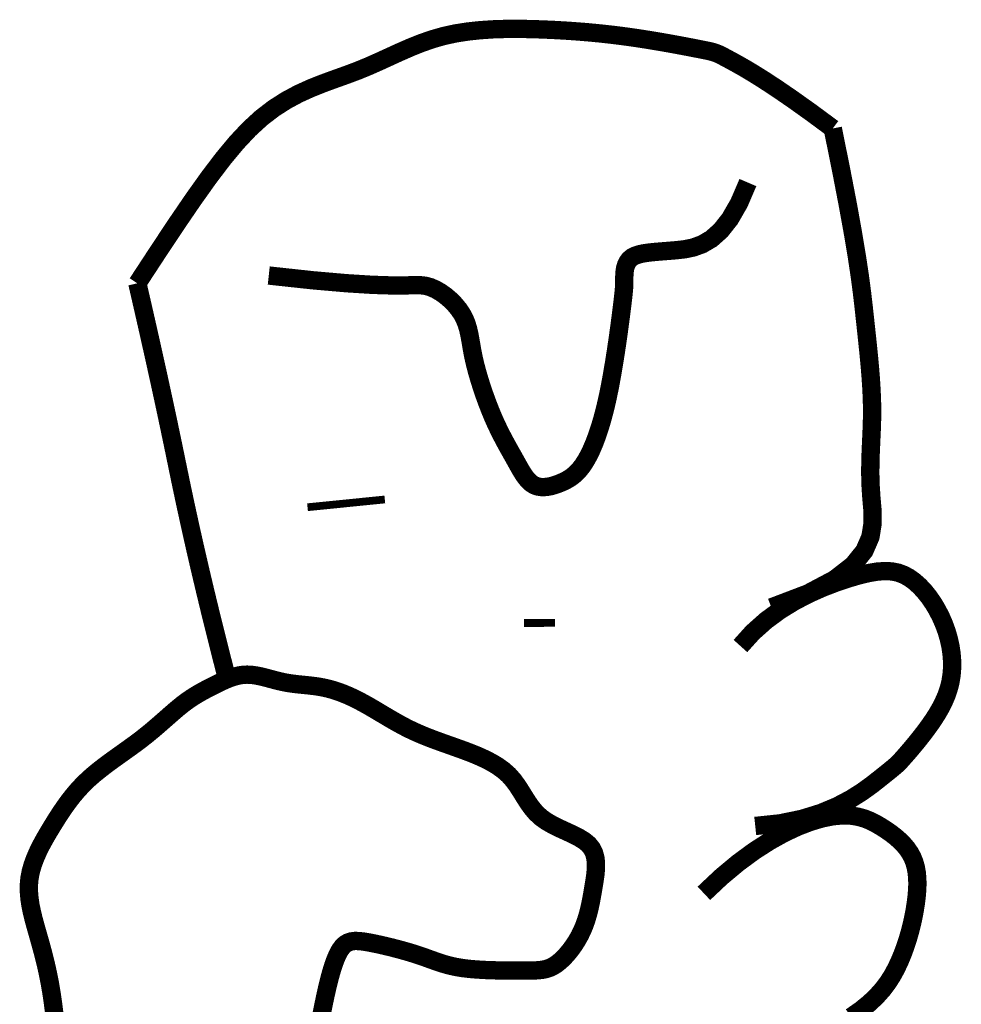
# Model space of a CAD drawing. Header units: feet. Extents: x 1 to 9.5, y 12 to 23.
# Tile 158 of 161: x 8.506 to 8.624, y 12.991 to 13.114. Entities that reach past the tile are written whole.
import ezdxf

# ---------------------------------------------------------------- set-up
doc = ezdxf.new("R2010")
doc.units = ezdxf.units.FT
doc.header["$MEASUREMENT"] = 0
doc.layers.add('FACE', color=7, linetype='CONTINUOUS')

msp = doc.modelspace()

# ---------------------------------------------------------------- linework, layer by layer
at = {"layer": 'FACE'}
for points, const_width in [([(8.520984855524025, 13.08127969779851), (8.523601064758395, 13.08527623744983), (8.525947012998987, 13.08880725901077), (8.528062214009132, 13.09190565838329), (8.529986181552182, 13.09460433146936), (8.531758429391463, 13.09693617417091), (8.533418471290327, 13.09893408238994), (8.535005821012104, 13.10063095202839), (8.536559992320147, 13.10205967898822), (8.538112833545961, 13.10325352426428), (8.539665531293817, 13.10424720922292), (8.541211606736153, 13.1050758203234), (8.542744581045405, 13.10577444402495), (8.544257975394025, 13.10637816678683), (8.54574531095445, 13.10692207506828), (8.54720010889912, 13.10744125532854), (8.548615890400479, 13.10797079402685), (8.549989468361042, 13.10853708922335), (8.551330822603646, 13.10913178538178), (8.552653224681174, 13.10973783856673), (8.553969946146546, 13.11033820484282), (8.555294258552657, 13.11091584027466), (8.556639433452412, 13.11145370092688), (8.558018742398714, 13.11193474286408), (8.559445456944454, 13.11234192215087), (8.560928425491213, 13.11266261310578), (8.562458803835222, 13.11290186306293), (8.564023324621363, 13.11306913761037), (8.565608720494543, 13.11317390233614), (8.567201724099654, 13.11322562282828), (8.568789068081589, 13.11323376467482), (8.570357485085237, 13.1132077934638), (8.571893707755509, 13.11315717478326), (8.573387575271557, 13.11308975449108), (8.574841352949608, 13.11300689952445), (8.57626041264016, 13.1129083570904), (8.577650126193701, 13.11279387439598), (8.579015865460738, 13.1126631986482), (8.580363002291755, 13.11251607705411), (8.581696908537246, 13.11235225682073), (8.58302295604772, 13.1121714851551), (8.584342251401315, 13.11197458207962), (8.585638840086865, 13.11176665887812), (8.586892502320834, 13.11155389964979), (8.588083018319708, 13.11134248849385), (8.589190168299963, 13.11113860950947), (8.59019373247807, 13.11094844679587), (8.59107349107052, 13.11077818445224), (8.59180922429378, 13.11063400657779), (8.592390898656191, 13.11051856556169), (8.592849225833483, 13.11042038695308), (8.593225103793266, 13.11032446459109), (8.593559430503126, 13.11021579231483), (8.593893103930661, 13.11007936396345), (8.594267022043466, 13.10990017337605), (8.59472208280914, 13.10966321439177), (8.595299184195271, 13.10935348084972), (8.596037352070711, 13.1089525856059), (8.59696812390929, 13.10842861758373), (8.598121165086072, 13.1077462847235), (8.599526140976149, 13.10687029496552), (8.601212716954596, 13.10576535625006), (8.60321055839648, 13.10439617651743), (8.605549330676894, 13.1027274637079), (8.608258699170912, 13.10072392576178)], 0.002302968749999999), ([(8.608258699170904, 13.10072392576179), (8.609316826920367, 13.09548590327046), (8.610153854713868, 13.09113500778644), (8.610801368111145, 13.08754851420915), (8.611290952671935, 13.084603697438), (8.611654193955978, 13.08217783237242), (8.611922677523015, 13.08014819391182), (8.612127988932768, 13.07839205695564), (8.612301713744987, 13.07678669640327), (8.612469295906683, 13.07522998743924), (8.612631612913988, 13.0737022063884), (8.6127834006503, 13.07220422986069), (8.61291939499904, 13.07073693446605), (8.613034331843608, 13.06930119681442), (8.613122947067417, 13.06789789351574), (8.613179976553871, 13.06652790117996), (8.61320015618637, 13.06519209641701), (8.613181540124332, 13.0638885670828), (8.613135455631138, 13.06260424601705), (8.61307654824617, 13.06132327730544), (8.613019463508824, 13.06002980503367), (8.612978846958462, 13.05870797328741), (8.612969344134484, 13.05734192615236), (8.613005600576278, 13.05591580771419), (8.613102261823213, 13.05441376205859), (8.613240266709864, 13.05282544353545), (8.613265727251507, 13.05116254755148), (8.61299104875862, 13.04944227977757), (8.612228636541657, 13.04768184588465), (8.61079089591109, 13.0458984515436), (8.608490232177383, 13.04410930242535), (8.605139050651, 13.04233160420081), (8.60054975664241, 13.04058256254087)], 0.002302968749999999), ([(8.537474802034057, 13.08225886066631), (8.542984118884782, 13.08166259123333), (8.547262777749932, 13.08128920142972), (8.55048984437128, 13.08108953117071), (8.552844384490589, 13.0810144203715), (8.554505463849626, 13.08101470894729), (8.55565214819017, 13.08104123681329), (8.556463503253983, 13.08104484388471), (8.557118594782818, 13.08097637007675), (8.557764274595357, 13.08079737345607), (8.558418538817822, 13.08051228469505), (8.559067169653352, 13.0801362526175), (8.559695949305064, 13.07968442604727), (8.560290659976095, 13.07917195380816), (8.560837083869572, 13.07861398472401), (8.561321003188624, 13.07802566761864), (8.561728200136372, 13.07742215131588), (8.56204966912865, 13.07681479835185), (8.562297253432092, 13.07619982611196), (8.56248800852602, 13.07556966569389), (8.56263898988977, 13.07491674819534), (8.562767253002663, 13.07423350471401), (8.562889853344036, 13.07351236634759), (8.563023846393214, 13.07274576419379), (8.563186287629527, 13.07192612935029), (8.563390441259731, 13.07104967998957), (8.563634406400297, 13.07012778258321), (8.563912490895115, 13.06917559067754), (8.56421900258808, 13.06820825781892), (8.56454824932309, 13.06724093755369), (8.564894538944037, 13.0662887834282), (8.565252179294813, 13.0653669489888), (8.56561547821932, 13.06449058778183), (8.565979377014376, 13.06367138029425), (8.566341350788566, 13.0629071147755), (8.5666995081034, 13.0621921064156), (8.567051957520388, 13.06152067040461), (8.56739680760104, 13.06088712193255), (8.567732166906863, 13.06028577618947), (8.568056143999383, 13.05971094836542), (8.568366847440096, 13.05915695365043), (8.568663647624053, 13.05862031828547), (8.568950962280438, 13.05810641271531), (8.569234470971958, 13.05762281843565), (8.569519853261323, 13.05717711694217), (8.569812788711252, 13.05677688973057), (8.570118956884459, 13.05642971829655), (8.570444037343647, 13.05614318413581), (8.570793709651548, 13.05592486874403), (8.571171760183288, 13.05577982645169), (8.571574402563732, 13.05570300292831), (8.571995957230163, 13.05568681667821), (8.572430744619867, 13.05572368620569), (8.57287308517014, 13.05580603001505), (8.573317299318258, 13.05592626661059), (8.573757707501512, 13.05607681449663), (8.574188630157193, 13.05625009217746), (8.574605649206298, 13.05644136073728), (8.5750093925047, 13.05665725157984), (8.575401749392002, 13.05690723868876), (8.575784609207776, 13.05720079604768), (8.576159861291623, 13.05754739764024), (8.576529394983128, 13.05795651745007), (8.576895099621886, 13.0584376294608), (8.577258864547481, 13.05900020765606), (8.577621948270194, 13.05965246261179), (8.577983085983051, 13.06039755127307), (8.578340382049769, 13.0612373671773), (8.578691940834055, 13.06217380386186), (8.57903586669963, 13.06320875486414), (8.579370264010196, 13.06434411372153), (8.579693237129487, 13.06558177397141), (8.580002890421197, 13.06692362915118), (8.580297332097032, 13.06836462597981), (8.580574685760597, 13.06987192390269), (8.580833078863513, 13.07140573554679), (8.58107063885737, 13.07292627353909), (8.581285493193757, 13.07439375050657), (8.58147576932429, 13.07576837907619), (8.581639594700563, 13.07701037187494), (8.581775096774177, 13.07807994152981), (8.58188134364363, 13.07894930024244), (8.581961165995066, 13.07963865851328), (8.582018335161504, 13.08018022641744), (8.582056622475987, 13.08060621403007), (8.582079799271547, 13.08094883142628), (8.58209163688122, 13.08124028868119), (8.58209590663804, 13.08151279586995), (8.582096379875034, 13.08179856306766), (8.58209809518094, 13.08212222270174), (8.582111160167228, 13.08247809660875), (8.582146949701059, 13.08285292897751), (8.58221683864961, 13.08323346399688), (8.582332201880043, 13.08360644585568), (8.582504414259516, 13.08395861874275), (8.582744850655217, 13.08427672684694), (8.583064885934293, 13.08454751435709), (8.583473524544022, 13.08476167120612), (8.583970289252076, 13.08492567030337), (8.584552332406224, 13.08504993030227), (8.585216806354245, 13.08514486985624), (8.585960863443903, 13.08522090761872), (8.586781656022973, 13.08528846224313), (8.587676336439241, 13.08535795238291), (8.588642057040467, 13.08543979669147), (8.589674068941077, 13.08555641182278), (8.590760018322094, 13.08577820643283), (8.591885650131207, 13.08618758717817), (8.593036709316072, 13.08686696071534), (8.594198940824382, 13.08789873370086), (8.595358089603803, 13.08936531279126), (8.596499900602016, 13.09134910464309), (8.597610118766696, 13.09393251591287)], 0.002302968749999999), ([(8.532254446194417, 13.03156868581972), (8.532248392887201, 13.03159189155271), (8.531548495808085, 13.0343201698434), (8.530853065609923, 13.03707650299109), (8.530170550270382, 13.03983397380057), (8.529509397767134, 13.04256566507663), (8.528869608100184, 13.04527157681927), (8.528251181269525, 13.04795170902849), (8.527654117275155, 13.0506060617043), (8.527078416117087, 13.05323463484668), (8.52652407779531, 13.05583742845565), (8.525991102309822, 13.05841444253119), (8.52545587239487, 13.06101532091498), (8.524894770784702, 13.06368970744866), (8.524307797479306, 13.06643760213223), (8.523694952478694, 13.0692590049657), (8.52305623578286, 13.07215391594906), (8.522391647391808, 13.07512233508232), (8.521701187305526, 13.07816426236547), (8.520984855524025, 13.08127969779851)], 0.002302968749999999), ([(8.542341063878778, 13.05316069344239), (8.552040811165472, 13.05413609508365)], 0.0009694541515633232), ([(8.59667232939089, 13.03573027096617), (8.598209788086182, 13.03743861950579), (8.599883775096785, 13.03893390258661), (8.601648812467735, 13.04023030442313), (8.603459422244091, 13.04134200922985), (8.605270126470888, 13.04228320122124), (8.607035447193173, 13.04306806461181), (8.60870990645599, 13.04371078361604), (8.610248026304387, 13.04422554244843), (8.611615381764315, 13.04462432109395), (8.61282175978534, 13.04491028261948), (8.613888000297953, 13.04508438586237), (8.614834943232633, 13.04514758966), (8.615683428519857, 13.04510085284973), (8.616454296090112, 13.04494513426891), (8.61716838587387, 13.04468139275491), (8.617846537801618, 13.04431058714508), (8.618505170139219, 13.04383541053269), (8.619143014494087, 13.0432654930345), (8.619754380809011, 13.0426121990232), (8.620333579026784, 13.04188689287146), (8.6208749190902, 13.04110093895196), (8.621372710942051, 13.04026570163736), (8.62182126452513, 13.03939254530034), (8.622214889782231, 13.03849283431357), (8.622548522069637, 13.03757692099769), (8.622819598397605, 13.03665110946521), (8.623026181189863, 13.03572069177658), (8.62316633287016, 13.03479095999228), (8.62323811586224, 13.03386720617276), (8.623239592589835, 13.03295472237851), (8.623168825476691, 13.03205880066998), (8.623023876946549, 13.03118473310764), (8.62280481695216, 13.03033700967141), (8.62251974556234, 13.0295169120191), (8.622178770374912, 13.02872491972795), (8.621791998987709, 13.0279615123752), (8.62136953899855, 13.02722716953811), (8.62092149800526, 13.02652237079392), (8.620457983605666, 13.0258475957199), (8.619989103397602, 13.02520332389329), (8.619524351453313, 13.02459062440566), (8.619070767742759, 13.02401292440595), (8.61863477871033, 13.02347424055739), (8.61822281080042, 13.02297858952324), (8.61784129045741, 13.02252998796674), (8.617496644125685, 13.02213245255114), (8.617195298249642, 13.0217899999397), (8.616943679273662, 13.02150664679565), (8.616741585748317, 13.02128091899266), (8.616562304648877, 13.02108937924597), (8.61637249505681, 13.02090309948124), (8.616138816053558, 13.02069315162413), (8.615827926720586, 13.02043060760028), (8.615406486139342, 13.02008653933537), (8.614841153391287, 13.01963201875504), (8.61409858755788, 13.01903811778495), (8.613146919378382, 13.01829023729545), (8.61196016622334, 13.01743109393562), (8.6105138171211, 13.01651773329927), (8.608783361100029, 13.01560720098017), (8.606744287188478, 13.01475654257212), (8.60437208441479, 13.01402280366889), (8.601642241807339, 13.01346302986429), (8.598530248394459, 13.01313426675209)], 0.002302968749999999), ([(8.569509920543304, 13.03862531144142), (8.57339003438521, 13.03862746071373)], 0.0009694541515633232), ([(8.510681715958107, 12.98846446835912), (8.5105370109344, 12.98975775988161), (8.510377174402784, 12.99100557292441), (8.510202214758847, 12.99219275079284), (8.51001245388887, 12.99330824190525), (8.509809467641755, 12.99435741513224), (8.509595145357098, 12.99534974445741), (8.509371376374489, 12.99629470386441), (8.509140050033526, 12.99720176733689), (8.508903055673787, 12.99808040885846), (8.508662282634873, 12.99894010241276), (8.508419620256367, 12.99979032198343), (8.508178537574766, 13.00063896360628), (8.507948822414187, 13.00148761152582), (8.50774184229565, 13.00233627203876), (8.507568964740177, 13.00318495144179), (8.507441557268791, 13.0040336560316), (8.507370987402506, 13.00488239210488), (8.507368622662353, 13.00573116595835), (8.507445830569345, 13.0065799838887), (8.507610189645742, 13.00742853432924), (8.507854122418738, 13.00827523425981), (8.50816626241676, 13.00911818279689), (8.508535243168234, 13.00995547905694), (8.508949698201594, 13.01078522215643), (8.509398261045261, 13.01160551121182), (8.509869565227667, 13.01241444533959), (8.510352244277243, 13.01321012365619), (8.510838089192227, 13.01399096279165), (8.511331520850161, 13.01475664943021), (8.511840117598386, 13.01550718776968), (8.51237145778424, 13.01624258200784), (8.512933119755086, 13.0169628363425), (8.513532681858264, 13.01766795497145), (8.514177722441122, 13.01835794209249), (8.514875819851, 13.01903280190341), (8.515631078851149, 13.01969285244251), (8.516433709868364, 13.02033966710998), (8.517270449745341, 13.02097513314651), (8.51812803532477, 13.02160113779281), (8.518993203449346, 13.02221956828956), (8.519852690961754, 13.02283231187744), (8.52069323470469, 13.02344125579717), (8.521501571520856, 13.02404828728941), (8.522267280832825, 13.02465403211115), (8.522991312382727, 13.0252540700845), (8.523677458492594, 13.02584271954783), (8.524329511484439, 13.02641429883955), (8.52495126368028, 13.02696312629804), (8.52554650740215, 13.02748352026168), (8.52611903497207, 13.02796979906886), (8.526672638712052, 13.02841628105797), (8.527210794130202, 13.02881917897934), (8.527735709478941, 13.02918228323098), (8.528249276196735, 13.02951127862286), (8.52875338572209, 13.02981184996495), (8.529249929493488, 13.03008968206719), (8.529740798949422, 13.03035045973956), (8.530227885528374, 13.03059986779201), (8.530713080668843, 13.03084359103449), (8.531198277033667, 13.03108510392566), (8.531685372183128, 13.03131903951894), (8.532176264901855, 13.03153782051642), (8.532672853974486, 13.03173386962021), (8.533177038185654, 13.0318996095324), (8.533690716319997, 13.03202746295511), (8.534215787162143, 13.03210985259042), (8.534754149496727, 13.03213920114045), (8.535307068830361, 13.0321110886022), (8.535873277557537, 13.03203372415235), (8.53645087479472, 13.03191847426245), (8.53703795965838, 13.03177670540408), (8.537632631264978, 13.03161978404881), (8.538232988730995, 13.03145907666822), (8.538837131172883, 13.03130594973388), (8.539443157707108, 13.03117176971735), (8.540049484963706, 13.03106474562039), (8.540655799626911, 13.03098045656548), (8.541262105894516, 13.03091132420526), (8.541868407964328, 13.03084977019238), (8.542474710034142, 13.03078821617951), (8.543081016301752, 13.03071908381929), (8.543687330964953, 13.03063479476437), (8.544293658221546, 13.03052777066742), (8.544900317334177, 13.03039169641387), (8.545508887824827, 13.03022530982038), (8.54612126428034, 13.03002861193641), (8.546739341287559, 13.02980160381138), (8.547365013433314, 13.02954428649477), (8.548000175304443, 13.02925666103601), (8.548646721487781, 13.02893872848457), (8.54930654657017, 13.02859048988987), (8.549980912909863, 13.02821320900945), (8.55066855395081, 13.02781320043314), (8.551367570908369, 13.02739804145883), (8.552076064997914, 13.02697530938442), (8.552792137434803, 13.02655258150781), (8.5535138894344, 13.02613743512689), (8.554239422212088, 13.02573744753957), (8.554966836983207, 13.02536019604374), (8.555695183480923, 13.02501104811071), (8.556427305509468, 13.02468653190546), (8.557166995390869, 13.02438096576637), (8.557918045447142, 13.02408866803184), (8.558684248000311, 13.02380395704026), (8.559469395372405, 13.02352115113), (8.560277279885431, 13.02323456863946), (8.56111169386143, 13.02293852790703), (8.561973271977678, 13.02262734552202), (8.562850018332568, 13.02229533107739), (8.563726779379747, 13.02193679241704), (8.564588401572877, 13.02154603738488), (8.565419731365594, 13.02111737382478), (8.566205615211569, 13.02064510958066), (8.566930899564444, 13.02012355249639), (8.567580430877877, 13.01954701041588), (8.568145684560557, 13.01891358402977), (8.568644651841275, 13.01823654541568), (8.569101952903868, 13.01753295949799), (8.569542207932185, 13.01681989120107), (8.569990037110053, 13.0161144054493), (8.570470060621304, 13.01543356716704), (8.571006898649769, 13.01479444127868), (8.571625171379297, 13.01421409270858), (8.572340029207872, 13.01370389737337), (8.573128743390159, 13.01325247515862), (8.57395911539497, 13.01284275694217), (8.574798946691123, 13.01245767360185), (8.575616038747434, 13.01208015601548), (8.576378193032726, 13.0116931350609), (8.577053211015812, 13.01127954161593), (8.577608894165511, 13.0108223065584), (8.578021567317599, 13.0103084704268), (8.578301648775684, 13.00974151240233), (8.57846808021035, 13.0091290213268), (8.578539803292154, 13.00847858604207), (8.578535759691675, 13.00779779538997), (8.578474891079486, 13.00709423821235), (8.578376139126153, 13.00637550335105), (8.578258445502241, 13.0056491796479), (8.578136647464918, 13.00492190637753), (8.578009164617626, 13.00419652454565), (8.577870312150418, 13.00347492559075), (8.577714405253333, 13.00275900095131), (8.577535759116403, 13.00205064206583), (8.577328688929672, 13.00135174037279), (8.577087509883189, 13.00066418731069), (8.57680653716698, 12.999989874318), (8.57648229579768, 12.99933164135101), (8.576120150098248, 12.99869612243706), (8.575727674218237, 12.99809090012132), (8.57531244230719, 12.99752355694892), (8.574882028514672, 12.99700167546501), (8.574444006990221, 12.99653283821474), (8.574005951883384, 12.99612462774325), (8.573575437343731, 12.99578462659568), (8.573156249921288, 12.99551757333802), (8.572737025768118, 12.99531683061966), (8.572302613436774, 12.99517291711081), (8.571837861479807, 12.99507635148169), (8.571327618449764, 12.99501765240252), (8.570756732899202, 12.99498733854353), (8.570110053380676, 12.99497592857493), (8.569372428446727, 12.99497394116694), (8.568535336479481, 12.99497410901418), (8.567616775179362, 12.99497802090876), (8.566641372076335, 12.9949894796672), (8.56563375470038, 12.99501228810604), (8.564618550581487, 12.99505024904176), (8.563620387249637, 12.99510716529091), (8.562663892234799, 12.99518683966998), (8.561773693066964, 12.99529307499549), (8.560967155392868, 12.99542840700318), (8.560232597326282, 12.99559030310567), (8.559551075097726, 12.99577496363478), (8.558903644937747, 12.99597858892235), (8.558271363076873, 12.99619737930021), (8.557635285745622, 12.99642753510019), (8.55697646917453, 12.99666525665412), (8.556275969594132, 12.99690674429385), (8.555520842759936, 12.99714820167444), (8.554722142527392, 12.99738584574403), (8.55389692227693, 12.99761589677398), (8.55306223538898, 12.99783457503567), (8.552235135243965, 12.99803810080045), (8.55143267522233, 12.99822269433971), (8.5506719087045, 12.99838457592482), (8.549969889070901, 12.99851996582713), (8.549339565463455, 12.99862381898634), (8.54877747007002, 12.99868602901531), (8.548276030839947, 12.99869522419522), (8.547827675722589, 12.99864003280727), (8.547424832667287, 12.99850908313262), (8.54705992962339, 12.99829100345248), (8.546725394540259, 12.997974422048), (8.546413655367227, 12.99754796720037), (8.546118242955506, 12.99700437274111), (8.54583709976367, 12.99635279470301), (8.545569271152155, 12.99560649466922), (8.545313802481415, 12.99477873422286), (8.545069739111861, 12.99388277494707), (8.54483612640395, 12.99293187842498), (8.544612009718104, 12.99193930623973), (8.544396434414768, 12.99091831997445), (8.544185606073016, 12.98987839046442), (8.543964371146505, 12.98881382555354)], 0.002302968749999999), ([(8.592086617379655, 13.00467580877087), (8.594253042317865, 13.00671917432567), (8.596362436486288, 13.00848378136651), (8.598399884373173, 13.00998540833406), (8.600350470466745, 13.01123983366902), (8.602199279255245, 13.01226283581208), (8.603931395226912, 13.01307019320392), (8.605531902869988, 13.01367768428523), (8.606985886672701, 13.01410108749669), (8.608283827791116, 13.01435674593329), (8.609437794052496, 13.01446326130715), (8.61046524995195, 13.01443979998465), (8.611383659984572, 13.01430552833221), (8.61221048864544, 13.01407961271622), (8.612963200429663, 13.01378121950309), (8.61365925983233, 13.01342951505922), (8.61431613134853, 13.01304366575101), (8.614947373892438, 13.01263924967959), (8.615550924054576, 13.01221749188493), (8.61612081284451, 13.01177602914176), (8.616651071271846, 13.01131249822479), (8.617135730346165, 13.01082453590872), (8.617568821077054, 13.01030977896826), (8.617944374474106, 13.00976586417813), (8.618256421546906, 13.00919042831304), (8.618500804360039, 13.00858157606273), (8.618680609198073, 13.00793928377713), (8.618800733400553, 13.00726399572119), (8.618866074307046, 13.00655615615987), (8.618881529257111, 13.00581620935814), (8.618851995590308, 13.00504459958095), (8.618782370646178, 13.00424177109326), (8.618677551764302, 13.00340816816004), (8.618541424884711, 13.00254511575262), (8.61837383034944, 13.00165746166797), (8.618173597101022, 13.0007509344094), (8.617939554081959, 12.99983126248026), (8.617670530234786, 12.99890417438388), (8.617365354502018, 12.9979753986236), (8.617022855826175, 12.99705066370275), (8.616641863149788, 12.99613569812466), (8.616218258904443, 12.99523486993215), (8.615736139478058, 12.9943471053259), (8.61517665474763, 12.99346997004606), (8.614520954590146, 12.99260102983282), (8.613750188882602, 12.99173785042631), (8.612845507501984, 12.99087799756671), (8.611788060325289, 12.99001903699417), (8.610558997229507, 12.98915853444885)], 0.002302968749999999)]:
    msp.add_lwpolyline(points, dxfattribs=dict(at, const_width=const_width))

doc.saveas('drawing.dxf')
